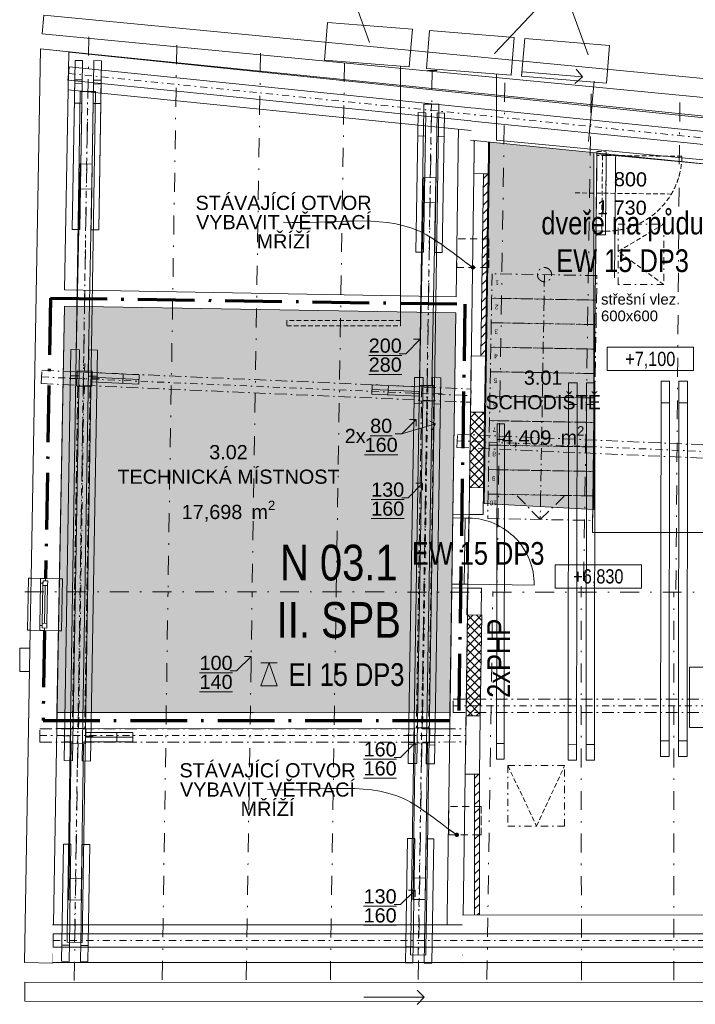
# Model space of a CAD drawing. Header units: millimetres. Extents: x -60701 to 301, y -7236 to 19148.
# Tile 1 of 5: x -20534 to -13383, y -92 to 10323. Entities that reach past the tile are written whole.
import ezdxf
from ezdxf.enums import TextEntityAlignment as Align

# ---------------------------------------------------------------- set-up
doc = ezdxf.new("R2010")
doc.units = ezdxf.units.MM
doc.header["$MEASUREMENT"] = 0
doc.set_wipeout_variables(frame=1)
for name, pattern in [('ACAD_ISO10W100', [18.5, 12, -3, 0.5, -3]), ('Wipeout_Contour', [1000, 0, -1000]), ('Čerchovaná', [450, 200, -117.5, 15, -117.5]), ('Čerchovaná M', [225, 125, -42.5, 15, -42.5]), ('Čerchovaná S', [175, 75, -42.5, 15, -42.5]), ('čárkovaná 3', [75, 50, -25]), ('Čárkovaná S', [125, 75, -50])]:
    doc.linetypes.add(name, pattern=pattern)
doc.layers.get('0').update_dxf_attribs({"color": 252, "lineweight": 0})
for name, color, linetype, lineweight in [('2D prvky - obecné', 252, 'Continuous', 0), ('Anotace - SP', 252, 'Continuous', 0), ('Interiér - schodiště', 252, 'Continuous', 0), ('Konstrukce - krov', 252, 'Continuous', 0), ('Konstrukce - nosné', 252, 'Continuous', 0), ('Kresby a obrázky', 252, 'Continuous', 0), ('LINEA_TABLA', 252, 'Continuous', 0), ('Nové_0', 252, 'Continuous', 0), ('Nové_Anotace - SP', 252, 'Continuous', 0), ('Nové_Konstrukce - krov', 252, 'Continuous', 0), ('Nové_Konstrukce - nosné', 252, 'Continuous', 0), ('Nové_Kresby a obrázky', 252, 'Continuous', 0), ('Nové_TZB - VZT', 252, 'Continuous', 0), ('Nové_Výplně - Povrchové', 252, 'Continuous', 0), ('Nové_Výplně – Řezové', 252, 'Continuous', 0), ('Otvory – Dveře', 252, 'Continuous', 0), ('Otvory – Okna', 252, 'Continuous', 0), ('Pož_text', 1, 'Continuous', 35), ('Pož_úseky', 5, 'ACAD_ISO10W100', 70), ('TZB - elektroinstalace', 252, 'Continuous', 0), ('TZB - VZT', 252, 'Continuous', 0), ('Zóny', 252, 'Continuous', 0), ('Zóny – Razítka', 252, 'Continuous', 0)]:
    doc.layers.add(name, color=color, linetype=linetype, lineweight=lineweight)
doc.styles.add('GENEROVANÝ_STYL_1', font='arial.ttf')
doc.styles.add('GENEROVANÝ_STYL_4', font='ARIALN.TTF')
doc.styles.add('PBŘ popis', font='arial.ttf', dxfattribs={"width": 0.8})
doc.dimstyles.new('GENEROVANÝ_STYL__7', dxfattribs={"dimtxt": 0.18, "dimasz": 91.2, "dimexe": 0.18, "dimexo": 0.0625, "dimgap": 0, "dimtad": 0, "dimtih": 1, "dimtoh": 1, "dimdec": 4, "dimzin": 0, "dimdsep": 46, "dimcen": 0.09, "dimadec": 0, "dimazin": 0, "dimtfac": 1, "dimtdec": 4, "dimtmove": 0, "dimatfit": 3, "dimldrblk": 'ARROWHEAD_11', "dimfxl": 1, "dimtolj": 1, "dimtzin": 0, "dimarcsym": 0})
pattern_1 = [(45, (0, 0), (-45.96194, 45.96194), [])]
pattern_2 = [(45, (0, 0), (-45.96194, 45.96194), []), (135, (0, 0), (45.96194, 45.96194), [])]

# ---------------------------------------------------------------- blocks, each defined once
blk = doc.blocks.new('TECHNICKÁ MÍSTNOST_3.02_1_1', base_point=(-18324, 5446))
at = {"layer": 'Zóny', "linetype": 'Continuous', "lineweight": 0, "true_color": 0xffffff}
blk.add_hatch(color=7, dxfattribs=at).paths.add_polyline_path([(-20061, 7294), (-20140, 2997), (-15982, 2993), (-15917, 7221)])
at = {"layer": 'Zóny – Razítka', "color": 154, "lineweight": 13, "insert": (-18324, 5235), "char_height": 150, "attachment_point": 2, "style": 'GENEROVANÝ_STYL_1'}
blk.add_mtext('\\A1;\\pt0,2300;17,698{\\H0.66x;\\S^  ;} m{\\H0.66x;\\S2^  ;}', dxfattribs=at)
at = {"layer": 'Zóny – Razítka', "color": 154, "lineweight": 13, "style": 'GENEROVANÝ_STYL_1'}
for tag, p in [('DUMMY_849', (-18125, 5859)), ('ROOM_NUMBER', (-18324, 5824)), ('ROOM_NAME', (-18324, 5564)), ('DUMMY_850', (-17168, 5564)), ('DUMMY_851', (-18790, 5269))]:
    blk.add_attdef(tag, text='', height=150, dxfattribs=at).set_placement(p, align=Align.TOP_CENTER)
blk = doc.blocks.new('SCHODIŠTĚ_3.01_2_1', base_point=(-14994, 6234))
at = {"layer": 'Zóny', "linetype": 'Continuous', "lineweight": 0, "true_color": 0xffffff}
blk.add_hatch(color=7, dxfattribs=at).paths.add_polyline_path([(-14458, 5143), (-14458, 9002), (-15559, 9147), (-15617, 5205)])
at = {"layer": 'Zóny – Razítka', "color": 154, "lineweight": 13, "insert": (-14994, 6023), "char_height": 150, "attachment_point": 2, "style": 'GENEROVANÝ_STYL_1'}
blk.add_mtext('\\A1;\\pt0,2300;4,409{\\H0.66x;\\S^  ;} m{\\H0.66x;\\S2^  ;}', dxfattribs=at)
at = {"layer": 'Zóny – Razítka', "color": 154, "lineweight": 13, "style": 'GENEROVANÝ_STYL_1'}
for tag, p in [('ROOM_NUMBER', (-14994, 6612)), ('DUMMY_849', (-14795, 6646)), ('ROOM_NAME', (-14994, 6352)), ('DUMMY_850', (-14393, 6352)), ('DUMMY_851', (-15403, 6057))]:
    blk.add_attdef(tag, text='', height=150, dxfattribs=at).set_placement(p, align=Align.TOP_CENTER)
blk = doc.blocks.new('ARROWHEAD_11')
at = {"color": 0, "linetype": 'Continuous', "lineweight": 0}
blk.add_line((0, 0), (-1, 0), dxfattribs=at)
at = {"color": 0, "linetype": 'Continuous', "lineweight": 0, "const_width": 0.25, "flags": 128}
blk.add_lwpolyline([(-0.125, 0, 1), (0.125, 0, 1)], format="xyb", close=True, dxfattribs=at)

msp = doc.modelspace()

# ---------------------------------------------------------------- hatches: boundary and pattern name
at = {"layer": 'Nové_Výplně – Řezové', "linetype": 'Continuous'}
h = msp.add_hatch(dxfattribs=at)
h.set_pattern_fill('CIHLA_PLNÁ_0001', color=256, style=0, pattern_type=2)
h.set_pattern_definition(pattern_1)
h.paths.add_polyline_path([(-15576, 8694), (-15625, 8694), (-15654, 6766), (-15604, 6765)])
h = msp.add_hatch(dxfattribs=at)
h.set_pattern_fill('ZDIVO___TVÁRNICE_01_0001', color=256, style=0, pattern_type=2)
h.set_pattern_definition(pattern_2)
h.paths.add_polyline_path([(-15613, 6171), (-15763, 6173), (-15774, 5375), (-15624, 5373)])
h = msp.add_hatch(dxfattribs=at)
h.set_pattern_fill('ZDIVO___TVÁRNICE_01_0001', color=256, style=0, pattern_type=2)
h.set_pattern_definition(pattern_2)
h.paths.add_polyline_path([(-15643, 4025), (-15793, 4027), (-15809, 2961), (-15659, 2959)])
h = msp.add_hatch(dxfattribs=at)
h.set_pattern_fill('CIHLA_PLNÁ_0001', color=256, style=0, pattern_type=2)
h.set_pattern_definition(pattern_1)
h.paths.add_polyline_path([(-15669, 2342), (-15719, 2342), (-15719, 850), (-15669, 850)])

# ---------------------------------------------------------------- linework, layer by layer
at = {"linetype": 'Continuous'}
for p, q in [((-17275, 10294), (-17307, 9895)), ((-16378, 10221), (-17275, 10294)), ((-16410, 9823), (-16378, 10221)), ((-17307, 9895), (-16410, 9823))]:
    msp.add_line(p, q, dxfattribs=at)
at = {"layer": '2D prvky - obecné', "linetype": 'Čerchovaná'}
msp.add_line((-20478, 4272), (-360, 4259), dxfattribs=at)
at = {"layer": 'Anotace - SP', "linetype": 'Continuous', "flags": 128}
for points in [[(-14317, 6859), (-13404, 6859), (-13404, 6611), (-14317, 6611)], [(-14865, 4558), (-13953, 4558), (-13953, 4311), (-14865, 4311)]]:
    msp.add_lwpolyline(points, close=True, dxfattribs=at)
at = {"layer": 'Interiér - schodiště', "linetype": 'Čerchovaná M'}
for p, q in [((-15534, 7636), (-15539, 7377)), ((-14424, 7616), (-15534, 7636)), ((-14979, 7626), (-14984, 7367)), ((-14979, 7626), (-14984, 7367)), ((-14429, 7357), (-14424, 7616)), ((-15539, 7377), (-15543, 7118)), ((-15539, 7377), (-14429, 7357)), ((-14429, 7357), (-15539, 7377)), ((-14984, 7367), (-15020, 5295)), ((-14984, 7367), (-15020, 5295)), ((-14433, 7098), (-14429, 7357)), ((-15543, 7118), (-15548, 6859)), ((-15543, 7118), (-14433, 7098)), ((-14433, 7098), (-15543, 7118)), ((-14438, 6839), (-14433, 7098)), ((-15548, 6859), (-15552, 6600)), ((-15548, 6859), (-14438, 6839)), ((-14438, 6839), (-15548, 6859)), ((-14443, 6580), (-14438, 6839)), ((-15552, 6600), (-15557, 6341)), ((-15552, 6600), (-14443, 6580)), ((-14443, 6580), (-15552, 6600)), ((-14447, 6322), (-14443, 6580)), ((-15557, 6341), (-15561, 6082)), ((-15557, 6341), (-14447, 6322)), ((-14447, 6322), (-15557, 6341)), ((-14452, 6063), (-14447, 6322)), ((-15561, 6082), (-15566, 5823)), ((-15561, 6082), (-14452, 6063)), ((-14452, 6063), (-15561, 6082)), ((-14456, 5804), (-14452, 6063)), ((-15566, 5823), (-15571, 5564)), ((-15566, 5823), (-14456, 5804)), ((-14456, 5804), (-15566, 5823)), ((-14461, 5545), (-14456, 5804)), ((-15571, 5564), (-15575, 5305)), ((-15571, 5564), (-14461, 5545)), ((-14461, 5545), (-15571, 5564)), ((-14465, 5286), (-14461, 5545)), ((-15575, 5305), (-15580, 5046)), ((-15575, 5305), (-14465, 5286)), ((-14465, 5286), (-15575, 5305)), ((-15025, 5036), (-15270, 5291)), ((-15025, 5036), (-15270, 5291)), ((-15020, 5295), (-15025, 5036)), ((-15020, 5295), (-15025, 5036)), ((-14770, 5282), (-15025, 5036)), ((-14770, 5282), (-15025, 5036)), ((-14470, 5027), (-14465, 5286)), ((-15580, 5046), (-14470, 5027))]:
    msp.add_line(p, q, dxfattribs=at)
for start, end in [(0, 180), (0, 180), (180, 0), (180, 0)]:
    msp.add_arc((-14979, 7626), 75, start, end, dxfattribs=at)
at = {"layer": 'Konstrukce - krov', "linetype": 'Continuous'}
for p, q in [((-16241, 9092), (-16321, 9094)), ((-16041, 9089), (-16121, 9090)), ((-19938, 6599), (-19895, 8798)), ((-19895, 8798), (-19765, 8796)), ((-19765, 8796), (-19808, 6596)), ((-16301, 6454), (-16258, 8654)), ((-16258, 8654), (-16128, 8651)), ((-16128, 8651), (-16171, 6452)), ((-19770, 8531), (-19900, 8533)), ((-16133, 8386), (-16263, 8389)), ((-19897, 8103), (-19977, 8104)), ((-19897, 8103), (-19977, 8104)), ((-19897, 8103), (-19977, 8104)), ((-19897, 8103), (-19977, 8104)), ((-19697, 8100), (-19777, 8101)), ((-19697, 8100), (-19777, 8101)), ((-19697, 8100), (-19777, 8101)), ((-19697, 8100), (-19777, 8101)), ((-16261, 7863), (-16341, 7864)), ((-16261, 7863), (-16341, 7864)), ((-16061, 7860), (-16141, 7861)), ((-16061, 7860), (-16141, 7861)), ((-20064, 2486), (-19992, 6834)), ((-19992, 6834), (-19902, 6832)), ((-19902, 6832), (-19974, 2484)), ((-19874, 2483), (-19802, 6831)), ((-19802, 6831), (-19712, 6829)), ((-19712, 6829), (-19784, 2481)), ((-19847, 6606), (-19846, 6686)), ((-19808, 6596), (-19938, 6599)), ((-19772, 6491), (-19768, 6591)), ((-19768, 6591), (-19268, 6568)), ((-19438, 6576), (-19442, 6476)), ((-19268, 6568), (-19273, 6468)), ((-19928, 6528), (-20008, 6529)), ((-19907, 6555), (-19997, 6557)), ((-19717, 6552), (-19807, 6553)), ((-19273, 6468), (-19772, 6491)), ((-19770, 6541), (-19270, 6518)), ((-19768, 6525), (-19688, 6524)), ((-16802, 6462), (-16806, 6362)), ((-16302, 6440), (-16802, 6462)), ((-16422, 2455), (-16355, 6540)), ((-16355, 6540), (-16265, 6538)), ((-16265, 6538), (-16332, 2454)), ((-16232, 2452), (-16165, 6537)), ((-16222, 6449), (-16221, 6529)), ((-16165, 6537), (-16075, 6535)), ((-16075, 6535), (-16142, 2451)), ((-19849, 6446), (-19851, 6366)), ((-16806, 6362), (-16306, 6340)), ((-16304, 6390), (-16804, 6412)), ((-16632, 6454), (-16636, 6355)), ((-16303, 6370), (-16383, 6372)), ((-16306, 6340), (-16302, 6440)), ((-16171, 6452), (-16301, 6454)), ((-16143, 6368), (-16063, 6367)), ((-16270, 6261), (-16360, 6262)), ((-16224, 6289), (-16226, 6209)), ((-16080, 6258), (-16170, 6259)), ((-19913, 2826), (-19912, 2906)), ((-16274, 2833), (-16273, 2913)), ((-19995, 2747), (-20075, 2749)), ((-19836, 2783), (-19336, 2783)), ((-19836, 2683), (-19836, 2783)), ((-19836, 2733), (-19336, 2733)), ((-19835, 2745), (-19755, 2744)), ((-19505, 2783), (-19505, 2683)), ((-19336, 2783), (-19336, 2683)), ((-16355, 2754), (-16435, 2755)), ((-16195, 2751), (-16115, 2750)), ((-19970, 2684), (-20060, 2686)), ((-19988, 2666), (-20014, 1012)), ((-19858, 2664), (-19988, 2666)), ((-19916, 2666), (-19917, 2586)), ((-19884, 1010), (-19858, 2664)), ((-19780, 2681), (-19870, 2683)), ((-19336, 2683), (-19836, 2683)), ((-16329, 2654), (-16419, 2655)), ((-16348, 2673), (-16374, 1018)), ((-16218, 2671), (-16348, 2673)), ((-16276, 2673), (-16278, 2593)), ((-16244, 1016), (-16218, 2671)), ((-16139, 2651), (-16229, 2652)), ((-19974, 2484), (-20064, 2486)), ((-19784, 2481), (-19874, 2483)), ((-16332, 2454), (-16422, 2455)), ((-16142, 2451), (-16232, 2452)), ((-19991, 1601), (-20071, 1602)), ((-19991, 1601), (-20071, 1602)), ((-19791, 1598), (-19871, 1599)), ((-19791, 1598), (-19871, 1599)), ((-16350, 1662), (-16430, 1663)), ((-16350, 1662), (-16430, 1663)), ((-16150, 1659), (-16230, 1660)), ((-16150, 1659), (-16230, 1660)), ((-19880, 1236), (-20010, 1238)), ((-16241, 1243), (-16371, 1245)), ((-20014, 1012), (-19884, 1010)), ((-16374, 1018), (-16244, 1016))]:
    msp.add_line(p, q, dxfattribs=at)
at = {"layer": 'Konstrukce - krov', "linetype": 'Čerchovaná M'}
for p, q in [((-20305, 6474), (-20299, 6614)), ((-20299, 6614), (-15755, 6416)), ((-20305, 6474), (-15761, 6276)), ((-19919, 6447), (-19975, 2828)), ((-19919, 6447), (-19789, 6445)), ((-19789, 6445), (-19845, 2826)), ((-16279, 6454), (-16335, 2834)), ((-16279, 6454), (-16149, 6452)), ((-16149, 6452), (-16205, 2832)), ((-15761, 6276), (-15755, 6416)), ((-20320, 2822), (-15813, 2823)), ((-20320, 2682), (-20320, 2822)), ((-19975, 2828), (-19845, 2826)), ((-16335, 2834), (-16205, 2832)), ((-15813, 2683), (-15813, 2823)), ((-20320, 2682), (-15813, 2683))]:
    msp.add_line(p, q, dxfattribs=at)
at = {"layer": 'Konstrukce - krov', "linetype": 'Čerchovaná S'}
for p, q in [((-20302, 6544), (-15758, 6346)), ((-19854, 6446), (-19910, 2827)), ((-16214, 6453), (-16270, 2833)), ((-20320, 2752), (-15813, 2753))]:
    msp.add_line(p, q, dxfattribs=at)
at = {"layer": 'Konstrukce - krov', "linetype": 'Continuous', "flags": 128}
for points in [[(-19927, 6608), (-19929, 6448), (-19769, 6445), (-19767, 6605)], [(-16302, 6450), (-16304, 6290), (-16144, 6288), (-16142, 6448)], [(-19993, 2827), (-19996, 2667), (-19836, 2665), (-19833, 2825)], [(-16354, 2834), (-16356, 2674), (-16196, 2671), (-16194, 2831)]]:
    msp.add_lwpolyline(points, close=True, dxfattribs=at)
at = {"layer": 'Konstrukce - krov', "linetype": 'Continuous'}
for p in [(-19848, 6526), (-16223, 6369), (-19915, 2746), (-16275, 2753)]:
    msp.add_point(p, dxfattribs=at)
at = {"layer": 'Konstrukce - nosné', "linetype": 'Continuous'}
for p, q in [((-20313, 10014), (-20412, 4416)), ((-20313, 10014), (-20014, 9984)), ((-20014, 9984), (-20021, 9582)), ((-20058, 7464), (-20021, 9582)), ((-20112, 4410), (-20061, 7294)), ((-15778, 5091), (-15948, 5094)), ((-20412, 4416), (-20312, 4414)), ((-20312, 4414), (-20262, 4413)), ((-20262, 4413), (-20112, 4410)), ((-15790, 4311), (-15960, 4314)), ((-20422, 3866), (-20484, 350)), ((-20422, 3866), (-20322, 3864)), ((-20322, 3864), (-20272, 3863)), ((-20272, 3863), (-20122, 3860)), ((-20184, 344), (-20122, 3860)), ((-20184, 344), (-20484, 350))]:
    msp.add_line(p, q, dxfattribs=at)
at = {"layer": 'Konstrukce - nosné', "linetype": 'čárkovaná 3'}
for p, q in [((-13630, 8479), (-14680, 8491)), ((-14435, 8048), (-14434, 8088)), ((-14335, 8047), (-14435, 8048)), ((-14435, 8048), (-14335, 8047)), ((-14435, 8048), (-14335, 8047)), ((-14434, 8088), (-14334, 8087)), ((-14374, 8088), (-14334, 8087)), ((-14334, 8087), (-14335, 8047))]:
    msp.add_line(p, q, dxfattribs=at)
at = {"layer": 'Konstrukce - nosné', "linetype": 'Continuous', "flags": 128}
for points in [[(-15885, 9456), (-15915, 7391)], [(-15715, 9454), (-15885, 9456)], [(-15778, 5091), (-15715, 9454)], [(-15719, 9139), (-15726, 8696)], [(-15569, 9137), (-15719, 9139)], [(-15576, 8694), (-15569, 9137)], [(-14423, 9055), (-14440, 7593)], [(-14240, 7591), (-14223, 9053)], [(-15726, 8696), (-15576, 8694)], [(-15915, 7391), (-20058, 7464)], [(-20061, 7294), (-15917, 7221)], [(-15917, 7221), (-15948, 5094)], [(-15754, 6767), (-15763, 6173)], [(-15604, 6765), (-15754, 6767)], [(-15613, 6171), (-15604, 6765)], [(-15763, 6173), (-15613, 6171)], [(-15774, 5375), (-15778, 5091)], [(-15624, 5373), (-15774, 5375)], [(-15628, 5089), (-15624, 5373)], [(-15778, 5091), (-15628, 5089)], [(-15960, 4314), (-16017, 350)], [(-15847, 347), (-15790, 4311)], [(-15795, 4311), (-15800, 4027)], [(-15645, 4309), (-15795, 4311)], [(-15650, 4025), (-15645, 4309)], [(-15800, 4027), (-15650, 4025)], [(-15982, 2991), (-20140, 2995)], [(-20140, 2995), (-20140, 2825)], [(-15982, 2821), (-15982, 2991)], [(-15809, 2961), (-15818, 2344)], [(-15659, 2959), (-15809, 2961)], [(-15668, 2342), (-15659, 2959)], [(-20140, 2825), (-19993, 2825)], [(-19833, 2825), (-16354, 2821)], [(-16194, 2821), (-15982, 2821)], [(-15818, 2344), (-15668, 2342)], [(-16017, 350), (-15847, 347)]]:
    msp.add_lwpolyline(points, dxfattribs=at)
at = {"layer": 'Kresby a obrázky', "linetype": 'Continuous'}
for p, q in [((-16448, 6790), (-16294, 6943)), ((-16294, 6943), (-16365, 6943)), ((-16294, 6943), (-16294, 6872)), ((-16516, 6790), (-16448, 6790)), ((-16491, 5941), (-16338, 6094)), ((-16491, 5941), (-16134, 6047)), ((-16338, 6094), (-16409, 6094)), ((-16338, 6094), (-16338, 6024)), ((-16134, 6047), (-16196, 6081)), ((-16134, 6047), (-16168, 5985)), ((-16560, 5941), (-16491, 5941)), ((-16423, 5266), (-16269, 5419)), ((-16269, 5419), (-16340, 5419)), ((-16269, 5419), (-16269, 5348)), ((-16491, 5266), (-16423, 5266)), ((-18238, 3434), (-18085, 3587)), ((-18085, 3587), (-18155, 3587)), ((-18085, 3587), (-18085, 3516)), ((-18306, 3434), (-18238, 3434)), ((-16502, 2520), (-16348, 2673)), ((-16348, 2673), (-16419, 2673)), ((-16348, 2673), (-16348, 2602)), ((-16570, 2520), (-16502, 2520)), ((-16502, 964), (-16348, 1117)), ((-16348, 1117), (-16419, 1117)), ((-16348, 1117), (-16348, 1047)), ((-16570, 964), (-16502, 964))]:
    msp.add_line(p, q, dxfattribs=at)
at = {"layer": 'LINEA_TABLA', "linetype": 'Continuous'}
msp.add_line((-14471, 4899), (-13118, 4899), dxfattribs=at)
at = {"layer": 'Nové_Konstrukce - krov', "linetype": 'Continuous'}
for p, q in [((-20296, 10172), (-20277, 10371)), ((-14730, 2492), (-14725, 6483)), ((-14725, 6483), (-14635, 6483)), ((-14635, 6483), (-14640, 2492)), ((-14540, 2492), (-14535, 6483)), ((-14535, 6483), (-14445, 6483)), ((-14445, 6483), (-14450, 2492)), ((-13751, 2530), (-13746, 6500)), ((-13746, 6500), (-13656, 6500)), ((-13656, 6500), (-13661, 2530)), ((-13561, 2530), (-13556, 6500)), ((-13556, 6500), (-13466, 6500)), ((-13466, 6500), (-13471, 2530)), ((-14635, 6252), (-14725, 6252)), ((-14445, 6252), (-14535, 6252)), ((-13656, 6269), (-13746, 6269)), ((-13466, 6269), (-13556, 6269)), ((-15486, 2500), (-15481, 6050)), ((-15481, 6050), (-15401, 6050)), ((-15401, 6050), (-15406, 2500)), ((-15401, 5883), (-15481, 5884)), ((-15405, 2667), (-15485, 2667)), ((-14640, 2658), (-14730, 2659)), ((-14450, 2658), (-14540, 2658)), ((-13661, 2697), (-13751, 2697)), ((-13471, 2696), (-13561, 2696)), ((-15406, 2500), (-15486, 2500)), ((-13661, 2530), (-13751, 2530)), ((-13471, 2530), (-13561, 2530)), ((-14640, 2492), (-14730, 2492)), ((-14450, 2492), (-14540, 2492)), ((-20479, -58), (-20478, 142)), ((-20478, 142), (-340, 123)), ((-340, -77), (-20479, -58))]:
    msp.add_line(p, q, dxfattribs=at)
at = {"layer": 'Nové_Konstrukce - krov', "linetype": 'Čerchovaná M'}
for p, q in [((-15906, 5799), (-15900, 5939)), ((-15900, 5939), (-619, 5275)), ((-15906, 5799), (-625, 5135)), ((-15945, 3135), (-622, 3136)), ((-15945, 2995), (-15945, 3135)), ((-15945, 2995), (-622, 2996))]:
    msp.add_line(p, q, dxfattribs=at)
at = {"layer": 'Nové_Konstrukce - krov', "linetype": 'Čerchovaná S'}
for p, q in [((-15903, 5869), (-622, 5205)), ((-15945, 3065), (-622, 3066))]:
    msp.add_line(p, q, dxfattribs=at)
at = {"layer": 'Nové_Konstrukce - krov', "linetype": 'Continuous', "flags": 128}
msp.add_lwpolyline([(-15401, 6050), (-15406, 2500), (-15486, 2500), (-15481, 6050)], close=True, dxfattribs=at)
at = {"layer": 'Nové_Kresby a obrázky', "linetype": 'Čerchovaná S'}
for p, q in [((-14200, 8160), (-13717, 8160)), ((-14200, 7521), (-14200, 8160)), ((-13717, 8160), (-13717, 7521)), ((-13717, 7521), (-14200, 7521)), ((-14767, 2433), (-15367, 2433)), ((-15367, 2433), (-15367, 1793)), ((-14767, 1793), (-14767, 2433)), ((-15367, 1793), (-14767, 1793))]:
    msp.add_line(p, q, dxfattribs=at)
at = {"layer": 'Nové_Kresby a obrázky', "linetype": 'čárkovaná 3'}
for p, q in [((-14200, 7872), (-13717, 8160)), ((-13717, 7521), (-14200, 7872)), ((-15367, 2433), (-15063, 1793)), ((-15063, 1793), (-14767, 2433))]:
    msp.add_line(p, q, dxfattribs=at)
at = {"layer": 'Nové_Kresby a obrázky', "linetype": 'Čárkovaná S'}
for p, q in [((-15567, 8004), (-15908, 8004)), ((-15908, 8004), (-15908, 7703)), ((-15586, 7703), (-15586, 8004)), ((-15586, 8004), (-15567, 8004)), ((-15567, 7703), (-15567, 8004)), ((-15567, 8004), (-15567, 7703)), ((-15908, 7703), (-15567, 7703)), ((-15567, 7703), (-15586, 7703)), ((-15650, 2002), (-15991, 2002)), ((-15991, 2002), (-15991, 1701)), ((-15669, 1701), (-15669, 2002)), ((-15669, 2002), (-15650, 2002)), ((-15650, 1701), (-15650, 2002)), ((-15650, 2002), (-15650, 1701)), ((-15991, 1701), (-15650, 1701)), ((-15650, 1701), (-15669, 1701))]:
    msp.add_line(p, q, dxfattribs=at)
at = {"layer": 'Nové_TZB - VZT', "linetype": 'Continuous'}
for p, q in [((-14577, 9717), (-14645, 9798)), ((-15211, 9771), (-14577, 9717)), ((-14577, 9717), (-14658, 9648)), ((-16253, -17), (-16328, 58)), ((-16890, -17), (-16253, -17)), ((-16253, -17), (-16328, -92))]:
    msp.add_line(p, q, dxfattribs=at)
at = {"layer": 'Nové_Výplně – Řezové', "linetype": 'Continuous', "flags": 128}
for points in [[(-15576, 8694), (-15625, 8694), (-15654, 6766), (-15604, 6765)], [(-15613, 6171), (-15763, 6173), (-15774, 5375), (-15624, 5373)], [(-15643, 4025), (-15793, 4027), (-15809, 2961), (-15659, 2959)], [(-15669, 2342), (-15719, 2342), (-15719, 850), (-15669, 850)]]:
    msp.add_lwpolyline(points, close=True, dxfattribs=at)
at = {"layer": 'Otvory – Dveře', "linetype": 'Continuous'}
for p, q in [((-15948, 5094), (-15960, 4314)), ((-15948, 5094), (-15949, 5054)), ((-15949, 5054), (-15779, 5051)), ((-15778, 5091), (-15948, 5094)), ((-15778, 5091), (-15948, 5094)), ((-15778, 5091), (-15948, 5094)), ((-15829, 4352), (-15819, 5052)), ((-15819, 5052), (-15779, 5051)), ((-15778, 5091), (-15790, 4311)), ((-15779, 5051), (-15789, 4351)), ((-15779, 5051), (-15778, 5091)), ((-15959, 4354), (-15960, 4314)), ((-15960, 4314), (-15790, 4311)), ((-15790, 4311), (-15960, 4314)), ((-15790, 4311), (-15960, 4314)), ((-15789, 4351), (-15959, 4354)), ((-15789, 4351), (-15829, 4352)), ((-15790, 4311), (-15789, 4351)), ((-15789, 4351), (-15089, 4341))]:
    msp.add_line(p, q, dxfattribs=at)
msp.add_ellipse((-15789, 4351), major_axis=(495, 495), ratio=1, start_param=5.48321, end_param=7.054007, dxfattribs=at)
at = {"layer": 'Otvory – Okna', "linetype": 'Continuous'}
for p, q in [((-20442, 4416), (-20452, 3866)), ((-20412, 4416), (-20442, 4416)), ((-20412, 4416), (-20422, 3866)), ((-20412, 4416), (-20312, 4414)), ((-20313, 4364), (-20312, 4414)), ((-20312, 4414), (-20262, 4413)), ((-20312, 4414), (-20262, 4413)), ((-20287, 4388), (-20288, 4363)), ((-20288, 4338), (-20287, 4388)), ((-20262, 4388), (-20287, 4388)), ((-20287, 4388), (-20237, 4388)), ((-20262, 4413), (-20262, 4388)), ((-20262, 4413), (-20112, 4410)), ((-20237, 4388), (-20238, 4338)), ((-20112, 4410), (-20122, 3860)), ((-20112, 4410), (-20082, 4410)), ((-20082, 4410), (-20092, 3860)), ((-20321, 3914), (-20313, 4364)), ((-20288, 4363), (-20313, 4364)), ((-20295, 3939), (-20288, 4338)), ((-20238, 4338), (-20288, 4338)), ((-20263, 4338), (-20270, 3938)), ((-20238, 4338), (-20245, 3938)), ((-20238, 4338), (-20245, 3938)), ((-20452, 3866), (-20422, 3866)), ((-20422, 3866), (-20322, 3864)), ((-20322, 3864), (-20321, 3914)), ((-20322, 3864), (-20272, 3863)), ((-20322, 3864), (-20272, 3863)), ((-20321, 3914), (-20296, 3914)), ((-20296, 3889), (-20295, 3939)), ((-20296, 3914), (-20296, 3889)), ((-20296, 3889), (-20271, 3888)), ((-20246, 3888), (-20296, 3889)), ((-20295, 3939), (-20245, 3938)), ((-20271, 3888), (-20272, 3863)), ((-20272, 3863), (-20122, 3860)), ((-20245, 3938), (-20246, 3888)), ((-20092, 3860), (-20122, 3860))]:
    msp.add_line(p, q, dxfattribs=at)
at = {"layer": 'Pož_text', "lineweight": 15, "ltscale": 75}
for p, q in [((-17895, 3519), (-17980, 3278)), ((-17810, 3519), (-17980, 3519)), ((-17895, 3519), (-17810, 3278)), ((-17810, 3278), (-17980, 3278))]:
    msp.add_line(p, q, dxfattribs=at)
at = {"layer": 'Pož_úseky', "ltscale": 50}
for p, q in [((-20208, 7379), (-20260, 4413)), ((-20208, 7379), (-15822, 7315)), ((-15822, 7315), (-15888, 2911)), ((-20270, 3863), (-20287, 2911)), ((-20287, 2911), (-15888, 2911))]:
    msp.add_line(p, q, dxfattribs=at)
at = {"layer": 'TZB - elektroinstalace', "linetype": 'Continuous', "flags": 128}
msp.add_lwpolyline([(-20425, 3677), (-20534, 3677), (-20534, 3427), (-20429, 3427)], dxfattribs=at)
at = {"layer": 'TZB - VZT', "linetype": 'Continuous'}
for p, q in [((-17108, 10851), (-16830, 10082)), ((-14796, 10721), (-15509, 9967)), ((-14796, 10721), (-14518, 9952)), ((-16196, 10207), (-16228, 9808)), ((-15299, 10134), (-16196, 10207)), ((-15331, 9735), (-15299, 10134)), ((-15189, 10123), (-15221, 9724)), ((-14291, 10050), (-15189, 10123)), ((-14324, 9652), (-14291, 10050)), ((-16228, 9808), (-15331, 9735)), ((-16217, 9786), (-16117, 9784)), ((-16217, 9786), (-16117, 9784)), ((-15221, 9724), (-14324, 9652)), ((-13392, 3474), (-13445, 3474)), ((-13445, 3474), (-13445, 2838)), ((-13392, 3474), (-13179, 3474)), ((-13445, 2838), (-13137, 2838))]:
    msp.add_line(p, q, dxfattribs=at)
at = {"layer": 'TZB - VZT', "linetype": 'čárkovaná 3'}
for p, q in [((-16503, 7141), (-17707, 7141)), ((-17707, 7141), (-17707, 7085)), ((-17707, 7085), (-16503, 7085)), ((-16503, 7085), (-16503, 7141))]:
    msp.add_line(p, q, dxfattribs=at)
at = {"layer": 'Zóny', "linetype": 'Continuous', "flags": 128}
for points in [[(-14458, 5143), (-14458, 9002), (-15559, 9147), (-15617, 5205)], [(-20061, 7294), (-20140, 2997), (-15982, 2993), (-15917, 7221)]]:
    msp.add_lwpolyline(points, close=True, dxfattribs=at)

# ---------------------------------------------------------------- block references
at = {"layer": 'Zóny', "linetype": 'Continuous'}
for name, p, values in [('SCHODIŠTĚ_3.01_2_1', (-14994, 6234), {'ROOM_NAME': 'SCHODIŠTĚ', 'ROOM_NUMBER': '3.01'}), ('TECHNICKÁ MÍSTNOST_3.02_1_1', (-18324, 5446), {'ROOM_NAME': 'TECHNICKÁ MÍSTNOST', 'ROOM_NUMBER': '3.02'})]:
    msp.add_blockref(name, p, dxfattribs=at).add_auto_attribs(values)

# ---------------------------------------------------------------- texts
at = {"layer": 'Anotace - SP', "linetype": 'Continuous', "char_height": 150, "attachment_point": 5, "line_spacing_factor": 0.804162, "style": 'GENEROVANÝ_STYL_1'}
for s, insert in [('\\A1;{\\L200\\P280}', (-16665, 6774)), ('\\A1;{\\L80\\P160}', (-16708, 5926)), ('\\A1;{\\L130\\P160}', (-16639, 5251)), ('\\A1;{\\L100\\P140}', (-18455, 3418)), ('\\A1;{\\L160\\P160}', (-16719, 2504))]:
    msp.add_mtext(s, dxfattribs=dict(at, insert=insert))
at = {"layer": 'Anotace - SP', "linetype": 'Continuous', "char_height": 150, "attachment_point": 5}
for s, insert, style in [('\\A1;+7,100', (-13860, 6721), 'GENEROVANÝ_STYL_4'), ('\\A1;2x', (-16983, 5920), 'GENEROVANÝ_STYL_1'), ('\\A1;+6,830', (-14409, 4421), 'GENEROVANÝ_STYL_4')]:
    msp.add_mtext(s, dxfattribs=dict(at, insert=insert, style=style))
at = {"layer": 'Interiér - schodiště', "char_height": 50, "attachment_point": 4, "rotation": 178.9912, "style": 'GENEROVANÝ_STYL_1'}
for s, insert in [('\\A1;1', (-15461, 7542)), ('\\A1;2', (-15466, 7283)), ('\\A1;3', (-15470, 7024)), ('\\A1;4', (-15475, 6765)), ('\\A1;5', (-15480, 6506)), ('\\A1;6', (-15484, 6247)), ('\\A1;7', (-15489, 5988)), ('\\A1;8', (-15493, 5729)), ('\\A1;9', (-15498, 5470)), ('\\A1;10', (-15483, 5211))]:
    msp.add_mtext(s, dxfattribs=dict(at, insert=insert))
at = {"layer": 'Konstrukce - nosné', "style": 'GENEROVANÝ_STYL_1'}
msp.add_text('1 730', height=150, rotation=359.3523, dxfattribs=at).set_placement((-14423, 8264))
at = {"layer": 'Nové_Anotace - SP', "linetype": 'Continuous', "char_height": 150, "width": 1966.54, "attachment_point": 5, "line_spacing_factor": 0.814244, "style": 'GENEROVANÝ_STYL_1'}
for insert in [(-17741, 8182), (-17911, 2180)]:
    msp.add_mtext('\\A1;STÁVAJÍCÍ OTVOR VYBAVIT VĚTRACÍ MŘÍŽÍ', dxfattribs=dict(at, insert=insert))
at = {"layer": 'Pož_text', "ltscale": 75, "style": 'PBŘ popis', "width": 0.8}
for s, height, p in [('dveře na půdu', 240.62, (-14153, 8156)), ('EW 15 DP3', 240.6, (-14153, 7774)), ('N 03.1', 378.1, (-17156, 4581)), ('EW 15 DP3', 240.6, (-15682, 4678)), ('II. SPB', 378.1, (-17156, 3974)), ('EI 15 DP3', 240.6, (-17075, 3396))]:
    msp.add_text(s, height=height, dxfattribs=at).set_placement(p, align=Align.MIDDLE)
msp.add_text('2xPHP', height=240.6, rotation=90, dxfattribs=at).set_placement((-15466, 3569), align=Align.MIDDLE)

# ---------------------------------------------------------------- leaders
at = {"layer": 'Nové_Anotace - SP', "linetype": 'Continuous', "path_type": 1, "annotation_type": 0, "has_hookline": 1, "hookline_direction": 1, "text_width": 1851}
for points in [[(-15737, 7703), (-16303, 8085), (-17741, 8182)], [(-15907, 1701), (-16473, 2084), (-17911, 2180)]]:
    msp.add_leader(points, dimstyle='GENEROVANÝ_STYL__7', dxfattribs=at)

# ---------------------------------------------------------------- next in the draw order: wipeouts: each hides what was drawn before it
at = {"linetype": 'Wipeout_Contour', "ltscale": 64812.52337}
msp.add_wipeout([(-11032, 9073), (-15713, 9548), (-15764, 9050), (-11025, 8570)], dxfattribs=at).dxf.layer = 'Nové_Výplně - Povrchové'
at = {"linetype": 'Wipeout_Contour', "ltscale": 72102.487205}
msp.add_wipeout([(-20184, 349), (-15847, 350), (-15848, 750), (-20185, 749)], dxfattribs=at).dxf.layer = 'Nové_Výplně - Povrchové'

# ---------------------------------------------------------------- next in the draw order: linework, layer by layer
at = {"layer": 'Konstrukce - krov', "linetype": 'Čerchovaná'}
for p, q in [((-19025, 168), (-18964, 4271)), ((-18136, 167), (-18074, 4270)), ((-16316, 171), (-16254, 4274)), ((-19956, 159), (-19894, 4268)), ((-17246, 166), (-17184, 4270))]:
    msp.add_line(p, q, dxfattribs=at)
at = {"layer": 'Konstrukce - krov', "linetype": 'Continuous'}
for p, q in [((-20071, 1602), (-20091, 364)), ((-20011, 362), (-19991, 1601)), ((-19871, 1599), (-19891, 360)), ((-19811, 359), (-19791, 1598)), ((-16430, 1663), (-16452, 347)), ((-16372, 346), (-16350, 1662)), ((-16230, 1660), (-16252, 344)), ((-16172, 342), (-16150, 1659)), ((-20179, 514), (-20179, 654)), ((-20008, 534), (-20088, 535)), ((-20033, 565), (-19873, 563)), ((-19808, 531), (-19888, 532)), ((-16369, 517), (-16449, 519)), ((-16396, 432), (-16236, 430)), ((-16169, 514), (-16249, 515)), ((-20091, 364), (-20011, 362)), ((-19891, 360), (-19811, 359)), ((-16452, 347), (-16372, 346)), ((-16252, 344), (-16172, 342))]:
    msp.add_line(p, q, dxfattribs=at)
at = {"layer": 'Konstrukce - nosné', "linetype": 'čárkovaná 3'}
for p, q in [((-14435, 8048), (-14425, 8928)), ((-14425, 8928), (-14325, 8927)), ((-14425, 8888), (-14425, 8928)), ((-14425, 8928), (-14325, 8927)), ((-14425, 8928), (-14325, 8927)), ((-14325, 8887), (-14425, 8888)), ((-14365, 8888), (-14374, 8088)), ((-14325, 8887), (-14365, 8888)), ((-14335, 8047), (-14325, 8927)), ((-14334, 8087), (-14325, 8887)), ((-14325, 8927), (-14325, 8887)), ((-14325, 8887), (-13525, 8878))]:
    msp.add_line(p, q, dxfattribs=at)
msp.add_arc((-14325, 8887), 800, 269.3523, 359.3523, dxfattribs=at)
at = {"layer": 'LINEA_TABLA', "linetype": 'Continuous'}
for p, q in [((-14425, 8903), (-14471, 4899)), ((-13118, 8780), (-14425, 8903))]:
    msp.add_line(p, q, dxfattribs=at)
at = {"layer": 'Nové_Konstrukce - krov', "linetype": 'Čerchovaná'}
for p, q in [((-15398, 9655), (-15483, 4276)), ((-14485, 9537), (-14568, 4259)), ((-13547, 9446), (-13589, 4268))]:
    msp.add_line(p, q, dxfattribs=at)
at = {"layer": 'Nové_Konstrukce - nosné', "linetype": 'Continuous', "flags": 128}
for points in [[(-11032, 9073), (-15713, 9548)], [(-15764, 9050), (-11025, 8570)], [(-15848, 750), (-20185, 749)], [(-20184, 349), (-15847, 350)]]:
    msp.add_lwpolyline(points, dxfattribs=at)
at = {"layer": 'TZB - VZT', "linetype": 'Continuous'}
for p, q in [((-15489, 9748), (-15489, 9050)), ((-14452, 9672), (-14514, 9035)), ((-15489, 9050), (-10774, 8597))]:
    msp.add_line(p, q, dxfattribs=at)

# ---------------------------------------------------------------- next in the draw order: texts
at = {"layer": 'Anotace - SP', "linetype": 'Continuous', "insert": (-16719, 949), "char_height": 150, "attachment_point": 5, "line_spacing_factor": 0.804162, "style": 'GENEROVANÝ_STYL_1'}
msp.add_mtext('\\A1;{\\L130\\P160}', dxfattribs=at)
at = {"layer": 'Konstrukce - nosné', "style": 'GENEROVANÝ_STYL_1'}
msp.add_text('800', height=150, rotation=359.3523, dxfattribs=at).set_placement((-14245, 8562))

# ---------------------------------------------------------------- next in the draw order: wipeouts: each hides what was drawn before it
at = {"linetype": 'Wipeout_Contour', "ltscale": 63058.118502}
msp.add_wipeout([(-14381, 7448), (-13589, 7448), (-13589, 7095), (-14381, 7095)], dxfattribs=at).dxf.layer = 'Nové_0'
at = {"linetype": 'Wipeout_Contour', "ltscale": 81166.344439}
msp.add_wipeout([(-20021, 9582), (-15754, 9150), (-15713, 9548), (-20014, 9984)], dxfattribs=at).dxf.layer = 'Nové_Výplně - Povrchové'
at = {"linetype": 'Wipeout_Contour', "ltscale": 33553.956569}
msp.add_wipeout([(-662, 854), (-15848, 850), (-15847, 350), (-662, 354)], dxfattribs=at).dxf.layer = 'Nové_Výplně - Povrchové'

# ---------------------------------------------------------------- next in the draw order: linework, layer by layer
at = {"layer": '2D prvky - obecné', "linetype": 'Continuous'}
for p, q in [((-20313, 10014), (-11032, 9049)), ((-20184, 347), (-493, 353))]:
    msp.add_line(p, q, dxfattribs=at)
at = {"layer": 'Konstrukce - krov', "linetype": 'Čerchovaná'}
for p, q in [((-19802, 10143), (-19895, 4269)), ((-18872, 10052), (-18964, 4271)), ((-17984, 9968), (-18074, 4270)), ((-17095, 9866), (-17184, 4270)), ((-16167, 9785), (-16254, 4275))]:
    msp.add_line(p, q, dxfattribs=at)
at = {"layer": 'Konstrukce - krov', "linetype": 'Continuous'}
for p, q in [((-20025, 9684), (-20011, 9823)), ((-20011, 9823), (-11469, 8957)), ((-19977, 8104), (-19948, 9893)), ((-19948, 9893), (-19868, 9892)), ((-19868, 9892), (-19897, 8103)), ((-19777, 8101), (-19748, 9890)), ((-19748, 9890), (-19668, 9888)), ((-19668, 9888), (-19697, 8100)), ((-19977, 8104), (-19951, 9688)), ((-19951, 9688), (-19871, 9686)), ((-19871, 9686), (-19897, 8103)), ((-20025, 9684), (-11485, 8818)), ((-19872, 9645), (-19952, 9647)), ((-19777, 8101), (-19751, 9684)), ((-19672, 9642), (-19752, 9643)), ((-19751, 9684), (-19671, 9683)), ((-19671, 9683), (-19697, 8100)), ((-19893, 9564), (-20033, 565)), ((-19893, 9564), (-19733, 9562)), ((-19733, 9562), (-19873, 563)), ((-19875, 9440), (-19955, 9441)), ((-19675, 9437), (-19755, 9438)), ((-16256, 9431), (-16396, 432)), ((-16256, 9431), (-16096, 9429)), ((-16096, 9429), (-16236, 430)), ((-16341, 7864), (-16317, 9340)), ((-16317, 9340), (-16237, 9339)), ((-16237, 9339), (-16261, 7863)), ((-16141, 7861), (-16117, 9337)), ((-16117, 9337), (-16037, 9335)), ((-16037, 9335), (-16061, 7860)), ((-20179, 654), (-494, 654)), ((-20179, 514), (-494, 514))]:
    msp.add_line(p, q, dxfattribs=at)
at = {"layer": 'Konstrukce - krov', "linetype": 'Čerchovaná S'}
for p, q in [((-20018, 9754), (-11477, 8887)), ((-19813, 9563), (-19953, 564)), ((-16176, 9430), (-16316, 431)), ((-20179, 584), (-494, 584))]:
    msp.add_line(p, q, dxfattribs=at)
at = {"layer": 'Konstrukce - nosné', "linetype": 'Continuous'}
msp.add_line((-20014, 9984), (-20021, 9582), dxfattribs=at)
at = {"layer": 'Nové_Konstrukce - krov', "linetype": 'Continuous'}
for p, q in [((-20277, 10371), (-11546, 9534)), ((-11343, 9314), (-20296, 10172))]:
    msp.add_line(p, q, dxfattribs=at)
at = {"layer": 'Nové_Konstrukce - krov', "linetype": 'Čerchovaná'}
for p, q in [((-15589, 172), (-15527, 4276)), ((-14589, 164), (-14591, 4330)), ((-13609, 164), (-13612, 4268))]:
    msp.add_line(p, q, dxfattribs=at)
at = {"layer": 'Nové_Konstrukce - nosné', "linetype": 'Continuous', "flags": 128}
for points in [[(-15713, 9548), (-20014, 9984)], [(-20021, 9582), (-15754, 9150)], [(-662, 854), (-15848, 850)], [(-15847, 350), (-494, 354)]]:
    msp.add_lwpolyline(points, dxfattribs=at)
at = {"layer": 'TZB - VZT', "linetype": 'Continuous'}
msp.add_line((-16503, 9830), (-16503, 7085), dxfattribs=at)

# ---------------------------------------------------------------- next in the draw order: texts
at = {"layer": 'Nové_0', "linetype": 'Continuous', "insert": (-14381, 7132), "char_height": 112.5, "attachment_point": 7, "line_spacing_factor": 0.937489, "style": 'GENEROVANÝ_STYL_1'}
msp.add_mtext('\\A1;střešní vlez\\P600x600', dxfattribs=at)

doc.saveas('drawing.dxf')
